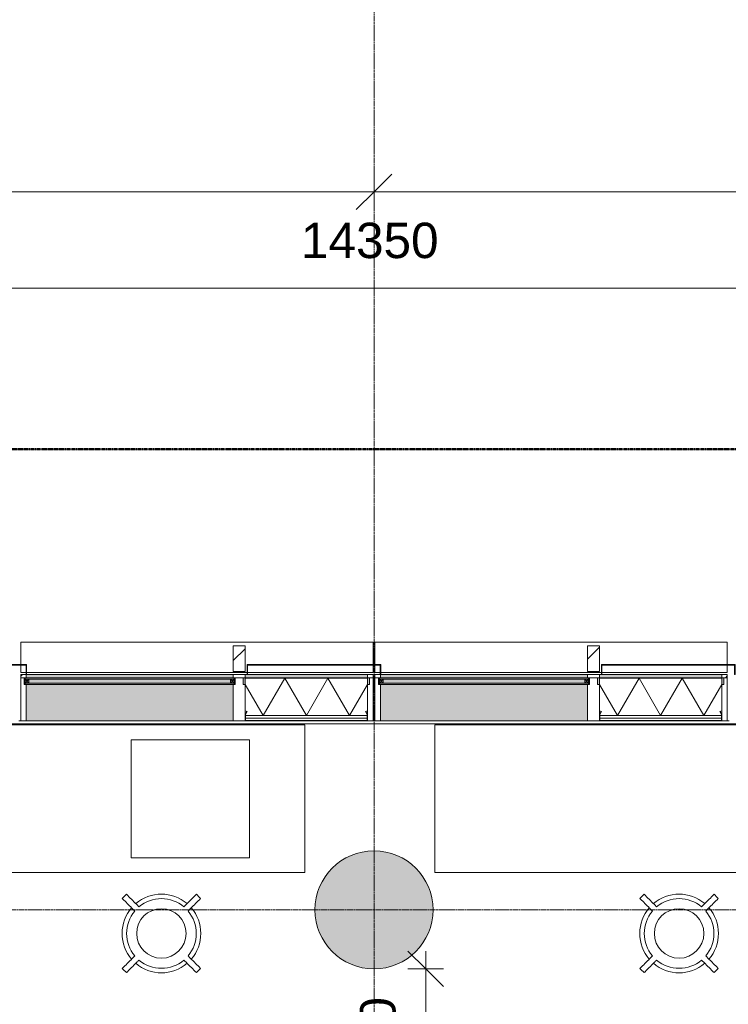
# Model space of a CAD drawing. Header units: millimetres. Extents: x -281 to 121694, y -16481 to 65128.
# Tile 254 of 256: x 15400 to 19000, y 55120 to 60124. Entities that reach past the tile are written whole.
import ezdxf

# ---------------------------------------------------------------- set-up
doc = ezdxf.new("R2010")
doc.units = ezdxf.units.MM
doc.linetypes.add('Grid Line', pattern=[12, 6, -2, 2, -2])
doc.linetypes.add('NLRS_Dash-0_6mm_Space-0_6mm_cpz', pattern=[1.2, 0.6, -0.6])
for name, color, linetype, lineweight in [('A--L$01A__Algemeen', 7, 'Continuous', 5), ('A--L$07A__Stramien', 1, 'Continuous', 5), ('A--L21__Buitenwanden', 3, 'Continuous', 5), ('A--L28__Hoofddraagconstructies', 3, 'Continuous', 5), ('A--L3__Afbouw', 2, 'Continuous', 5), ('A--L82__LosseGebruikersInvent', 1, 'Continuous', 5), ('A--L8__LosseInventaris', 1, 'Continuous', 5), ('A--M$01A__Algemeen', 1, 'Continuous', 5), ('A--M$01A__Algemeen-100', 1, 'Continuous', 5), ('Specialty Equipment', 1, 'Continuous', 5)]:
    doc.layers.add(name, color=color, linetype=linetype, lineweight=lineweight)
doc.styles.add('Arial_2', font='arial.ttf', dxfattribs={"height": 180})
doc.dimstyles.new('1_8mm', dxfattribs={"dimscale": 304.8, "dimtxt": 183.646692, "dimasz": 0.590551, "dimexe": 0.295276, "dimexo": 0.0625, "dimgap": 0.328084, "dimtad": 1, "dimdec": 0, "dimzin": 0, "dimdsep": 46, "dimtxsty": 'Arial_2', "dimblk1": 'OBLIQUE', "dimblk2": 'OBLIQUE', "dimsah": 1, "dimcen": 0.09, "dimdle": 0.295276, "dimazin": 0, "dimtfac": 1, "dimtdec": 4, "dimtix": 1, "dimtmove": 0, "dimatfit": 3, "dimfxl": 0.295276, "dimfxlon": 1, "dimtvp": 1, "dimtolj": 1, "dimtzin": 0, "dimarcsym": 2})
pattern_1 = [(225, (16300, 56797), (449.013, -449.013), []), (225, (16141.25, 56797), (6e-14, -898.0256), []), (225, (16458.75, 56797), (6e-14, -898.0256), [])]
pattern_2 = [(225, (18100, 56797), (449.013, -449.013), []), (225, (17941.25, 56797), (6e-14, -898.0256), []), (225, (18258.75, 56797), (6e-14, -898.0256), [])]

# ---------------------------------------------------------------- blocks, each defined once
blk = doc.blocks.new('TBR-B-BWK-C-BES-ARC-R25_rvt-1-L_80_ 13')
at = {"layer": 'A--L28__Hoofddraagconstructies'}
blk.add_hatch(color=21, dxfattribs=at).paths.add_polyline_path([(17200, 55300), (17258.5, 55305.8), (17314.8, 55322.8), (17366.7, 55350.6), (17412.1, 55387.9), (17449.4, 55433.3), (17477.2, 55485.2), (17494.2, 55541.5), (17500, 55600), (17494.2, 55658.5), (17477.2, 55714.8), (17449.4, 55766.7), (17412.1, 55812.1), (17366.7, 55849.4), (17314.8, 55877.2), (17258.5, 55894.2), (17200, 55900), (17141.5, 55894.2), (17085.2, 55877.2), (17033.3, 55849.4), (16987.9, 55812.1), (16950.6, 55766.7), (16922.8, 55714.8), (16905.8, 55658.5), (16900, 55600), (16905.8, 55541.5), (16922.8, 55485.2), (16950.6, 55433.3), (16987.9, 55387.9), (17033.3, 55350.6), (17085.2, 55322.8), (17141.5, 55305.8), (17191.9, 55300.8)])
at = {"layer": 'A--L28__Hoofddraagconstructies', "color": 241, "lineweight": 18}
for start, end in [(0, 180), (180, 360)]:
    blk.add_arc((17200, 55600), 300, start, end, dxfattribs=at)
blk = doc.blocks.new('NLRS_82_FU_UN_lab en spoel tafels_gen_kad - labtafel zonder onderkast dxbxh 750x1500x950-49225036-L_80_ 13')
at = {"layer": 'A--L$01A__Algemeen'}
for p, q in [((750, 262.7), (-750, 262.7)), ((-750, 262.7), (-750, -487.3)), ((750, -487.3), (750, 262.7)), ((-750, -487.3), (750, -487.3))]:
    blk.add_line(p, q, dxfattribs=at)
blk = doc.blocks.new('NLRS_82_FU_UN_lab en spoel tafels_gen_kad - labtafel zonder onderkast dxbxh 750x1800x950-49225046-L_80_ 13')
at = {"layer": 'A--L$01A__Algemeen'}
for p, q in [((900, 262.7), (-900, 262.7)), ((-900, 262.7), (-900, -487.3)), ((900, -487.3), (900, 262.7)), ((-900, -487.3), (900, -487.3))]:
    blk.add_line(p, q, dxfattribs=at)
blk = doc.blocks.new('Rectangular Mullion - gevelband kader-49427915-L_80_ 13')
at = {"layer": 'A--L3__Afbouw'}
for p, q in [((11804.9, 56846.9), (11804.9, 56960)), ((11804.9, 56960), (13594.9, 56960)), ((13594.9, 56960), (13594.9, 56846.8)), ((11804.9, 56807), (11804.9, 56844)), ((11832, 56807), (11804.9, 56807)), ((12955, 56807), (11835, 56807)), ((13594.9, 56807), (12958, 56807)), ((13594.9, 56844), (13594.9, 56807))]:
    blk.add_line(p, q, dxfattribs=at)
blk = doc.blocks.new('NLRS_82_FU_LB_kruk za_emeco_cpz - NLRS_82_FU_LB_kruk za_emeco_cpz_776 hoog-49409176-L_80_ 13')
at = {"layer": 'A--L82__LosseGebruikersInvent'}
for radius, start, end in [(266.9, 131.7779, 138.2221), (200, 49.3282, 130.6718), (177.1, 49.8587, 130.1413), (266.9, 41.7779, 48.2221), (200, 139.3153, 180), (177.1, 139.8587, 180), (125.7, 360, 180), (177.1, 360, 40.1413), (200, 360, 40.6847), (200, 180, 220.6847), (125.7, 180, 360), (177.1, 319.8587, 360), (200, 319.3153, 360), (177.1, 180, 220.1413), (177.1, 229.8587, 310.1413), (266.9, 221.7779, 228.2221), (200, 229.3282, 310.6718), (266.9, 311.7779, 318.2221)]:
    blk.add_arc((0, 0), radius, start, end, dxfattribs=at)
for points, knots in [([(-199, 177.8), (-194.8, 173.6), (-182.1, 160.8), (-165.1, 143.9), (-150.2, 129), (-141.8, 120.5), (-137.5, 116.3), (-135.4, 114.2)], [-1, -1, -1, -1, -0.8, -0.4, -0.2, -0.1, 0, 0, 0, 0]), ([(-114.2, 135.4), (-118.4, 139.6), (-131.2, 152.4), (-152.4, 173.6), (-169.3, 190.5), (-177.8, 199)], [-1, -1, -1, -1, -0.8, -0.4, 0, 0, 0, 0]), ([(177.8, 199), (173.6, 194.8), (160.8, 182.1), (143.9, 165.1), (129, 150.2), (120.5, 141.8), (116.3, 137.5), (114.2, 135.4)], [-1, -1, -1, -1, -0.8, -0.4, -0.2, -0.1, 0, 0, 0, 0]), ([(135.4, 114.2), (139.6, 118.4), (152.4, 131.2), (173.6, 152.4), (190.5, 169.3), (199, 177.8)], [-1, -1, -1, -1, -0.8, -0.4, 0, 0, 0, 0]), ([(-135.4, -114.2), (-139.6, -118.4), (-152.4, -131.2), (-173.6, -152.4), (-190.5, -169.3), (-199, -177.8)], [-1, -1, -1, -1, -0.8, -0.4, 0, 0, 0, 0]), ([(-177.8, -199), (-173.6, -194.8), (-160.8, -182.1), (-143.9, -165.1), (-129, -150.2), (-120.5, -141.8), (-116.3, -137.5), (-114.2, -135.4)], [-1, -1, -1, -1, -0.8, -0.4, -0.2, -0.1, 0, 0, 0, 0]), ([(114.2, -135.4), (118.4, -139.6), (131.2, -152.4), (152.4, -173.6), (169.3, -190.5), (177.8, -199)], [-1, -1, -1, -1, -0.8, -0.4, 0, 0, 0, 0]), ([(199, -177.8), (194.8, -173.6), (182.1, -160.8), (165.1, -143.9), (150.2, -129), (141.8, -120.5), (137.5, -116.3), (135.4, -114.2)], [-1, -1, -1, -1, -0.8, -0.4, -0.2, -0.1, 0, 0, 0, 0])]:
    blk.add_open_spline(points, degree=3, knots=knots, dxfattribs=at)
blk = doc.blocks.new('NLRS_82_SE_LB_laboratorium apparaat space reservation_gen_cpz - lab apparaat_tafelniveau-57701588-L_80_ 13')
at = {"layer": 'A--L8__LosseInventaris', "linetype": 'NLRS_Dash-0_6mm_Space-0_6mm_cpz'}
for p, q in [((-300, 300), (300, 300)), ((-300, 300), (-300, -300)), ((300, 300), (300, -300)), ((-300, -300), (300, -300))]:
    blk.add_line(p, q, dxfattribs=at)
at = {"layer": 'Specialty Equipment'}
for p, q in [((300, 300), (-300, 300)), ((-300, 300), (-300, -300)), ((300, -300), (300, 300)), ((-300, -300), (300, -300))]:
    blk.add_line(p, q, dxfattribs=at)
blk = doc.blocks.new('NLRS_41_GM_LB_zetwerk gevel_gen_cpz - NLRS_41_12_05_GM_zetwerk gevel_gen_cpz-61878305-L_80_ 13')
at = {"layer": 'A--L$01A__Algemeen'}
for p, q in [((-377, 0), (-380, 0)), ((-380, 0), (-380, -50)), ((-377, -47), (-377, 0)), ((300, 0), (297, 0)), ((297, 0), (297, -47)), ((300, -50), (300, 0)), ((-380, -50), (300, -50)), ((297, -47), (-377, -47))]:
    blk.add_line(p, q, dxfattribs=at)
blk = doc.blocks.new('NLRS_21_GM_LB_element gevel_gen_cpz - NLRS_21_13_08_elementgevel element_gen_cpz-V482-L_80_ 13')
at = {"layer": 'A--L$01A__Algemeen'}
h = blk.add_hatch(dxfattribs=at)
h.set_pattern_fill('FP_248', color=256, style=0, pattern_type=2)
h.set_pattern_definition(pattern_1)
h.paths.add_polyline_path([(-250, 237), (-862.5, 237), (-862.5, 235), (-250, 235)])
h.paths.add_polyline_path([(-247, 232), (-247, 205.8), (-245, 205.8), (-245, 232)])
h.paths.add_polyline_path([(-867.5, 232), (-867.5, 205.8), (-865.5, 205.8), (-865.5, 232)])
h.paths.add_polyline_path([(-865.1, 204.3), (-866.8, 203.3), (-858.1, 188.2), (-856.3, 189.2)])
h.paths.add_polyline_path([(-247.4, 204.3), (-256.2, 189.2), (-254.4, 188.2), (-245.7, 203.3)])
h = blk.add_hatch(dxfattribs=at)
h.set_pattern_fill('FP_247', color=256, style=0, pattern_type=2)
h.set_pattern_definition([(225, (16300, 56797), (42.426407, -42.426407), []), (315, (16300, 56797), (42.426407, 42.426407), [])])
h.paths.add_polyline_path([(-245, 204.5), (-254.4, 188.2), (-245.7, 185.7), (-245, 185.7)])
for points in [[(867.5, 237), (-185, 237), (-185, 52), (867.5, 52), (867.5, 210.7)], [(-877.5, 52), (-877.5, 17), (-235, 17), (-235, 52), (-245, 52), (-245, 20), (-867.5, 20), (-867.5, 52)]]:
    blk.add_hatch(color=256, dxfattribs=at).paths.add_polyline_path(points)
h = blk.add_hatch(dxfattribs=at)
h.set_pattern_fill('FP_248', color=256, style=0, pattern_type=2)
h.set_pattern_definition(pattern_1)
h.paths.add_polyline_path([(-245, 17), (-245, 0), (-185, 0), (-185, 17), (-190, 17)])
h.paths.add_polyline_path([(867.5, 17), (867.5, 0), (895, 0), (895, 17), (872.5, 17)])
h.paths.add_polyline_path([(-867.5, 17), (-895, 17), (-895, 0), (-867.5, 0)])
h = blk.add_hatch(color=256, dxfattribs=at)
h.paths.add_polyline_path([(-518.6, 17), (-867.5, 17), (-867.5, 0), (-245, 0), (-245, 17), (-258, 17)])
h.paths.add_polyline_path([(601.5, 17), (-185, 17), (-185, 0), (867.5, 0), (867.5, 17)])
for p, q in [((-867.5, 237), (-895, 237)), ((-895, 237), (-895, 17)), ((-862.5, 237), (-867.5, 237)), ((-867.5, 237), (-867.5, 232)), ((-867.5, 232), (-867.5, 205.8)), ((-775.6, 210), (-867.5, 50.9)), ((-867.5, 205.8), (-867.5, 204.5)), ((-867.5, 204.5), (-867.5, 205.8)), ((-867.5, 204.5), (-867.5, 185.7)), ((-866.8, 203.3), (-858.1, 188.2)), ((-865.5, 205.8), (-865.5, 232)), ((-247, 222.5), (-865.5, 222.5)), ((-247, 210), (-865.5, 210)), ((-865.5, 210), (-247, 210)), ((-856.3, 189.2), (-865.1, 204.3)), ((-250, 237), (-862.5, 237)), ((-862.5, 235), (-250, 235)), ((-775.6, 210), (-665.9, 20)), ((-556.2, 210), (-665.9, 20)), ((-556.2, 210), (-446.6, 20)), ((-336.9, 210), (-446.6, 20)), ((-336.9, 210), (-245, 50.9)), ((-247.4, 204.3), (-256.2, 189.2)), ((-254.4, 188.2), (-245.7, 203.3)), ((-245, 237), (-250, 237)), ((-247, 232), (-247, 205.8)), ((-245, 232), (-245, 237)), ((-185, 237), (-245, 237)), ((-245, 205.8), (-245, 232)), ((-245, 204.5), (-245, 205.8)), ((-245, 205.8), (-245, 204.5)), ((-245, 185.7), (-245, 204.5)), ((-185, 52), (-185, 237)), ((-185, 237), (867.5, 237)), ((895, 237), (867.5, 237)), ((867.5, 237), (867.5, 52)), ((895, 17), (895, 237)), ((-867.5, 185.7), (-867.5, 20)), ((-867.5, 20), (-867.5, 185.7)), ((-858.1, 188.2), (-856.3, 189.2)), ((-256.2, 189.2), (-254.4, 188.2)), ((-245, 20), (-245, 185.7)), ((-245, 185.7), (-245, 20)), ((-877.5, 52), (-867.5, 52)), ((-877.5, 17), (-877.5, 52)), ((-245, 52), (-235, 52)), ((-235, 52), (-235, 17)), ((-195, 17), (-195, 52)), ((-195, 52), (-190, 52)), ((872.5, 52), (877.5, 52)), ((877.5, 52), (877.5, 17)), ((-895, 17), (-877.5, 17)), ((-867.5, 17), (-895, 17)), ((-895, 17), (-895, 0)), ((-895, 0), (-867.5, 0)), ((-867.5, 20), (-245, 20)), ((-245, 20), (-867.5, 20)), ((-867.5, 0), (-867.5, 17)), ((-867.5, 17), (-245, 17)), ((-258, 0), (-867.5, 0)), ((-245, 0), (-255, 0)), ((-190, 17), (-245, 17)), ((-245, 17), (-245, 0)), ((-245, 0), (-185, 0)), ((-235, 17), (-195, 17)), ((-185, 0), (-185, 17)), ((865, 0), (-185, 0)), ((867.5, 17), (867.5, 0)), ((867.5, 0), (895, 0)), ((895, 17), (872.5, 17)), ((877.5, 17), (895, 17)), ((895, 0), (895, 17))]:
    blk.add_line(p, q, dxfattribs=at)
for centre, radius, start, end in [((-862.5, 232), 5, 90, 180), ((-862.5, 205.8), 5, 180, 210), ((-862.5, 232), 3, 90, 180), ((-862.5, 232), 3, 90, 180), ((-862.5, 205.8), 3, 180, 210), ((-250, 232), 5, 0, 90), ((-250, 232), 3, 0, 90), ((-250, 232), 3, 360, 90), ((-250, 205.8), 3, 330, 360), ((-250, 205.8), 5, 330, 0), ((-867.5, 204.5), 18.8, 270, 300), ((-245, 204.5), 18.8, 240, 270)]:
    blk.add_arc(centre, radius, start, end, dxfattribs=at)
blk = doc.blocks.new('NLRS_21_GM_LB_element gevel_gen_cpz - NLRS_21_13_08_elementgevel element_gen_cpz-V483-L_80_ 13')
at = {"layer": 'A--L$01A__Algemeen'}
h = blk.add_hatch(dxfattribs=at)
h.set_pattern_fill('FP_249', color=256, style=0, pattern_type=2)
h.set_pattern_definition(pattern_2)
h.paths.add_polyline_path([(-250, 237), (-862.5, 237), (-862.5, 235), (-250, 235)])
h.paths.add_polyline_path([(-247, 232), (-247, 205.8), (-245, 205.8), (-245, 232)])
h.paths.add_polyline_path([(-865.5, 232), (-867.5, 232), (-867.5, 205.8), (-865.5, 205.8), (-865.5, 210.7)])
h.paths.add_polyline_path([(-865.1, 204.3), (-866.8, 203.3), (-858.1, 188.2), (-856.3, 189.2)])
h.paths.add_polyline_path([(-247.4, 204.3), (-256.2, 189.2), (-254.4, 188.2), (-245.7, 203.3)])
for points in [[(867.5, 237), (-185, 237), (-185, 52), (867.5, 52), (867.5, 210.7)], [(-877.5, 52), (-877.5, 17), (-235, 17), (-235, 52), (-245, 52), (-245, 20), (-867.5, 20), (-867.5, 52)]]:
    blk.add_hatch(color=256, dxfattribs=at).paths.add_polyline_path(points)
h = blk.add_hatch(dxfattribs=at)
h.set_pattern_fill('FP_249', color=256, style=0, pattern_type=2)
h.set_pattern_definition(pattern_2)
h.paths.add_polyline_path([(867.5, 17), (867.5, 0), (895, 0), (895, 17), (872.5, 17)])
h.paths.add_polyline_path([(-190, 17), (-245, 17), (-245, 0), (-185, 0), (-185, 17)])
h.paths.add_polyline_path([(-895, 17), (-895, 0), (-867.5, 0), (-867.5, 17)])
h = blk.add_hatch(color=256, dxfattribs=at)
h.paths.add_polyline_path([(-258, 17), (-867.5, 17), (-867.5, 0), (-245, 0), (-245, 17), (-255, 17)])
h.paths.add_polyline_path([(534.7, 17), (-185, 17), (-185, 0), (867.5, 0), (867.5, 17)])
for p, q in [((-867.5, 237), (-895, 237)), ((-895, 237), (-895, 17)), ((-862.5, 237), (-867.5, 237)), ((-867.5, 237), (-867.5, 232)), ((-867.5, 232), (-867.5, 205.8)), ((-775.6, 210), (-867.5, 50.9)), ((-867.5, 205.8), (-867.5, 204.5)), ((-867.5, 204.5), (-867.5, 205.8)), ((-867.5, 204.5), (-867.5, 185.7)), ((-866.8, 203.3), (-858.1, 188.2)), ((-865.5, 205.8), (-865.5, 232)), ((-247, 222.5), (-865.5, 222.5)), ((-247, 210), (-865.5, 210)), ((-865.5, 210), (-247, 210)), ((-856.3, 189.2), (-865.1, 204.3)), ((-250, 237), (-862.5, 237)), ((-862.5, 235), (-250, 235)), ((-775.6, 210), (-665.9, 20)), ((-556.2, 210), (-665.9, 20)), ((-556.2, 210), (-446.6, 20)), ((-336.9, 210), (-446.6, 20)), ((-336.9, 210), (-245, 50.9)), ((-247.4, 204.3), (-256.2, 189.2)), ((-254.4, 188.2), (-245.7, 203.3)), ((-245, 237), (-250, 237)), ((-247, 232), (-247, 205.8)), ((-245, 232), (-245, 237)), ((-185, 237), (-245, 237)), ((-245, 205.8), (-245, 232)), ((-245, 204.5), (-245, 205.8)), ((-245, 205.8), (-245, 204.5)), ((-245, 185.7), (-245, 204.5)), ((-185, 52), (-185, 237)), ((-185, 237), (867.5, 237)), ((895, 237), (867.5, 237)), ((867.5, 237), (867.5, 52)), ((895, 17), (895, 237)), ((-867.5, 185.7), (-867.5, 20)), ((-867.5, 20), (-867.5, 185.7)), ((-858.1, 188.2), (-856.3, 189.2)), ((-256.2, 189.2), (-254.4, 188.2)), ((-245, 20), (-245, 185.7)), ((-245, 185.7), (-245, 20)), ((-877.5, 52), (-867.5, 52)), ((-877.5, 17), (-877.5, 52)), ((-245, 52), (-235, 52)), ((-235, 52), (-235, 17)), ((-195, 17), (-195, 52)), ((-195, 52), (-190, 52)), ((872.5, 52), (877.5, 52)), ((877.5, 52), (877.5, 17)), ((-895, 17), (-877.5, 17)), ((-867.5, 17), (-895, 17)), ((-895, 17), (-895, 0)), ((-895, 0), (-867.5, 0)), ((-867.5, 20), (-245, 20)), ((-245, 20), (-867.5, 20)), ((-867.5, 0), (-867.5, 17)), ((-867.5, 17), (-245, 17)), ((-258, 0), (-867.5, 0)), ((-245, 0), (-255, 0)), ((-190, 17), (-245, 17)), ((-245, 17), (-245, 0)), ((-245, 0), (-185, 0)), ((-235, 17), (-195, 17)), ((-185, 0), (-185, 17)), ((865, 0), (-185, 0)), ((867.5, 17), (867.5, 0)), ((867.5, 0), (895, 0)), ((895, 17), (872.5, 17)), ((877.5, 17), (895, 17)), ((895, 0), (895, 17))]:
    blk.add_line(p, q, dxfattribs=at)
for centre, radius, start, end in [((-862.5, 232), 5, 90, 180), ((-862.5, 205.8), 5, 180, 210), ((-862.5, 232), 3, 90, 180), ((-862.5, 232), 3, 90, 180), ((-862.5, 205.8), 3, 180, 210), ((-250, 232), 5, 0, 90), ((-250, 232), 3, 0, 90), ((-250, 232), 3, 360, 90), ((-250, 205.8), 3, 330, 360), ((-250, 205.8), 5, 330, 0), ((-867.5, 204.5), 18.8, 270, 300), ((-245, 204.5), 18.8, 240, 270)]:
    blk.add_arc(centre, radius, start, end, dxfattribs=at)
blk = doc.blocks.new('CSWK_double-triple glass panel - CSWK_double-triple glass panel-55895760-L_80_ 13')
at = {"layer": 'A--L$01A__Algemeen'}
for points in [[(20.3, -65), (-531.3, -65), (-531.3, -73), (531.2, -73), (531.2, -65), (393.7, -65)], [(20.3, -92), (-531.3, -92), (-531.3, -100), (531.2, -100), (531.2, -92), (393.7, -92)]]:
    blk.add_hatch(color=256, dxfattribs=at).paths.add_polyline_path(points)
at = {"layer": 'A--L82__LosseGebruikersInvent'}
blk.add_hatch(color=256, dxfattribs=at).paths.add_polyline_path([(531.2, -65), (531.2, -73), (-531.3, -73), (-531.3, -65), (-536.3, -65), (-536.3, -100), (-531.3, -100), (-531.3, -92), (531.2, -92), (531.2, -100), (536.2, -100), (536.2, -65)])
at = {"layer": 'A--L$01A__Algemeen'}
for p, q in [((-531.3, -65), (531.2, -65)), ((-531.3, -73), (-531.3, -65)), ((531.2, -73), (-531.3, -73)), ((-531.3, -73), (-531.3, -92)), ((-512.3, -73), (-531.3, -73)), ((-531.3, -92), (-512.3, -73)), ((-512.3, -92), (-531.3, -73)), ((-531.3, -92), (531.2, -92)), ((-531.3, -100), (-531.3, -92)), ((-531.3, -92), (-512.3, -92)), ((531.2, -100), (-531.3, -100)), ((-512.3, -92), (-512.3, -73)), ((512.2, -73), (512.2, -92)), ((531.2, -73), (512.2, -73)), ((512.2, -92), (531.2, -73)), ((531.2, -92), (512.2, -73)), ((512.2, -92), (531.2, -92)), ((531.2, -65), (531.2, -73)), ((531.2, -92), (531.2, -73)), ((531.2, -92), (531.2, -100))]:
    blk.add_line(p, q, dxfattribs=at)
blk = doc.blocks.new('NLRS_41_GM_LB_vin gevel_gen_cpz - 41_12_XX_vin gevel-V524-L_80_ 13')
at = {"layer": 'A--L$01A__Algemeen'}
h = blk.add_hatch(dxfattribs=at)
h.set_pattern_fill('FP_319', color=256, style=0, pattern_type=2)
h.set_pattern_definition([(225, (16515, 56797), (449.013, -449.013), []), (225, (16356.25, 56797), (6e-14, -898.0256), []), (225, (16673.75, 56797), (6e-14, -898.0256), [])])
h.paths.add_polyline_path([(-30, -15), (-30, -145), (30, -145), (30, -15)])
for p, q in [((30, -15), (-30, -15)), ((-30, -15), (-30, -145)), ((30, -145), (30, -15)), ((-30, -145), (30, -145))]:
    blk.add_line(p, q, dxfattribs=at)
blk = doc.blocks.new('NLRS_41_GM_LB_vin gevel_gen_cpz - 41_12_XX_vin gevel-V525-L_80_ 13')
at = {"layer": 'A--L$01A__Algemeen'}
h = blk.add_hatch(dxfattribs=at)
h.set_pattern_fill('FP_320', color=256, style=0, pattern_type=2)
h.set_pattern_definition([(225, (18315, 56797), (449.013, -449.013), []), (225, (18156.25, 56797), (6e-14, -898.0256), []), (225, (18473.75, 56797), (6e-14, -898.0256), [])])
h.paths.add_polyline_path([(30, -15), (-30, -15), (-30, -145), (30, -145)])
for p, q in [((30, -15), (-30, -15)), ((-30, -15), (-30, -145)), ((30, -145), (30, -15)), ((-30, -145), (30, -145))]:
    blk.add_line(p, q, dxfattribs=at)
blk = doc.blocks.new('DIMBLOCK14-L_80_ 13')
at = {"layer": 'A--M$01A__Algemeen-100'}
for p, q in [((10000, 59248.9), (10090, 59338.9)), ((10000, 59248.9), (10000, 59338.9)), ((17200, 59248.9), (17290, 59338.9)), ((17200, 59248.9), (17200, 59338.9)), ((10000, 59248.9), (9910, 59158.9)), ((10000, 59248.9), (17200, 59248.9)), ((10000, 59248.9), (10000, 59158.9)), ((17200, 59248.9), (17110, 59158.9)), ((17200, 59248.9), (17200, 59158.9))]:
    blk.add_line(p, q, dxfattribs=at)
at = {"layer": 'A--M$01A__Algemeen-100', "color": 0, "insert": (13323.1, 59582.5), "char_height": 180, "width": 664.518, "attachment_point": 1, "line_spacing_factor": 0.941778, "style": 'Arial_2'}
blk.add_mtext('7200', dxfattribs=at)
blk = doc.blocks.new('_Oblique')
at = {"color": 0, "linetype": 'ByBlock', "lineweight": -2}
blk.add_line((-0.5, -0.5), (0.5, 0.5), dxfattribs=at)
blk = doc.blocks.new('DIMBLOCK15-L_80_ 13')
at = {"layer": 'A--M$01A__Algemeen-100'}
for p, q in [((17200, 59248.9), (17290, 59338.9)), ((17200, 59248.9), (17200, 59338.9)), ((24400, 59248.9), (24490, 59338.9)), ((24400, 59248.9), (24400, 59338.9)), ((17200, 59248.9), (17110, 59158.9)), ((17200, 59248.9), (24400, 59248.9)), ((17200, 59248.9), (17200, 59158.9)), ((24400, 59248.9), (24310, 59158.9)), ((24400, 59248.9), (24400, 59158.9))]:
    blk.add_line(p, q, dxfattribs=at)
at = {"layer": 'A--M$01A__Algemeen-100', "color": 0, "insert": (20523.1, 59582.5), "char_height": 180, "width": 664.518, "attachment_point": 1, "line_spacing_factor": 0.941778, "style": 'Arial_2'}
blk.add_mtext('7200', dxfattribs=at)
blk = doc.blocks.new('DIMBLOCK49-L_80_ 13')
at = {"layer": 'A--M$01A__Algemeen-100'}
for p, q in [((10000, 58758.9), (10090, 58848.9)), ((10000, 58758.9), (10000, 58848.9)), ((24350, 58758.9), (24440, 58848.9)), ((24350, 58758.9), (24350, 58848.9)), ((10000, 58758.9), (9910, 58668.9)), ((10000, 58758.9), (24350, 58758.9)), ((10000, 58758.9), (10000, 58668.9)), ((24350, 58758.9), (24260, 58668.9)), ((24350, 58758.9), (24350, 58668.9))]:
    blk.add_line(p, q, dxfattribs=at)
at = {"layer": 'A--M$01A__Algemeen-100', "color": 0, "insert": (16828.9, 59092.5), "char_height": 180, "width": 830.648, "attachment_point": 1, "line_spacing_factor": 0.941778, "style": 'Arial_2'}
blk.add_mtext('14350', dxfattribs=at)
blk = doc.blocks.new('DIMBLOCK136-L_80_ 13')
at = {"layer": 'A--M$01A__Algemeen-100'}
for p, q in [((17462.7, 55300), (17372.7, 55390)), ((17462.7, 55390), (17462.7, 54499.5)), ((17462.7, 55300), (17372.7, 55300)), ((17462.7, 55300), (17552.7, 55210)), ((17462.7, 55300), (17552.7, 55300)), ((17462.7, 54589.5), (17372.7, 54679.5)), ((17462.7, 54589.5), (17372.7, 54589.5)), ((17462.7, 54589.5), (17552.7, 54499.5)), ((17462.7, 54589.5), (17552.7, 54589.5))]:
    blk.add_line(p, q, dxfattribs=at)
at = {"layer": 'A--M$01A__Algemeen-100', "color": 0, "insert": (17129, 54737.1), "char_height": 180, "width": 498.389, "attachment_point": 1, "rotation": 90, "line_spacing_factor": 0.941778, "style": 'Arial_2'}
blk.add_mtext('710', dxfattribs=at)

msp = doc.modelspace()

# ---------------------------------------------------------------- linework, layer by layer
at = {"layer": 'A--L$01A__Algemeen', "linetype": 'NLRS_Dash-0_6mm_Space-0_6mm_cpz', "lineweight": 50}
msp.add_line((33332.7, 57941.2), (8622.5, 57941.2), dxfattribs=at)
at = {"layer": 'A--L$07A__Stramien', "linetype": 'Grid Line'}
for p, q in [((17200, 64428.4), (17200, 5044.8)), ((100373, 55600), (-281.1, 55600))]:
    msp.add_line(p, q, dxfattribs=at)
at = {"layer": 'A--L21__Buitenwanden'}
for p, q in [((15395, 56560), (15405, 56560)), ((15432.5, 56560), (16485, 56560)), ((17195, 56560), (17205, 56560)), ((17232.5, 56560), (18285, 56560)), ((18995, 56560), (19005, 56560)), ((25485, 56545), (9355, 56545))]:
    msp.add_line(p, q, dxfattribs=at)

# ---------------------------------------------------------------- block references
at = {"lineweight": 5}
msp.add_blockref('TBR-B-BWK-C-BES-ARC-R25_rvt-1-L_80_ 13', (0, 0), dxfattribs=at)
at = {"layer": 'A--L$01A__Algemeen', "rotation": 180}
for name, p in [('NLRS_41_GM_LB_vin gevel_gen_cpz - 41_12_XX_vin gevel-V524-L_80_ 13', (16515, 56797)), ('NLRS_41_GM_LB_vin gevel_gen_cpz - 41_12_XX_vin gevel-V525-L_80_ 13', (18315, 56797)), ('NLRS_41_GM_LB_zetwerk gevel_gen_cpz - NLRS_41_12_05_GM_zetwerk gevel_gen_cpz-61878305-L_80_ 13', (15055, 56797)), ('NLRS_41_GM_LB_zetwerk gevel_gen_cpz - NLRS_41_12_05_GM_zetwerk gevel_gen_cpz-61878305-L_80_ 13', (16855, 56797)), ('NLRS_41_GM_LB_zetwerk gevel_gen_cpz - NLRS_41_12_05_GM_zetwerk gevel_gen_cpz-61878305-L_80_ 13', (18655, 56797)), ('NLRS_21_GM_LB_element gevel_gen_cpz - NLRS_21_13_08_elementgevel element_gen_cpz-V482-L_80_ 13', (16300, 56797)), ('CSWK_double-triple glass panel - CSWK_double-triple glass panel-55895760-L_80_ 13', (15958.8, 56680)), ('NLRS_21_GM_LB_element gevel_gen_cpz - NLRS_21_13_08_elementgevel element_gen_cpz-V483-L_80_ 13', (18100, 56797)), ('CSWK_double-triple glass panel - CSWK_double-triple glass panel-55895760-L_80_ 13', (17758.8, 56680))]:
    msp.add_blockref(name, p, dxfattribs=at)
at = {"layer": 'A--L3__Afbouw'}
for p in [(3600, 0), (5400, 0)]:
    msp.add_blockref('Rectangular Mullion - gevelband kader-49427915-L_80_ 13', p, dxfattribs=at)
at = {"layer": 'A--L82__LosseGebruikersInvent'}
for name, p in [('NLRS_82_FU_UN_lab en spoel tafels_gen_kad - labtafel zonder onderkast dxbxh 750x1500x950-49225036-L_80_ 13', (16099, 56277.3)), ('NLRS_82_FU_UN_lab en spoel tafels_gen_kad - labtafel zonder onderkast dxbxh 750x1800x950-49225046-L_80_ 13', (18409, 56277.3)), ('NLRS_82_FU_LB_kruk za_emeco_cpz - NLRS_82_FU_LB_kruk za_emeco_cpz_776 hoog-49409176-L_80_ 13', (16120, 55480)), ('NLRS_82_FU_LB_kruk za_emeco_cpz - NLRS_82_FU_LB_kruk za_emeco_cpz_776 hoog-49409176-L_80_ 13', (18750, 55480))]:
    msp.add_blockref(name, p, dxfattribs=at)
at = {"layer": 'A--L8__LosseInventaris', "linetype": 'NLRS_Dash-0_6mm_Space-0_6mm_cpz', "rotation": 180}
msp.add_blockref('NLRS_82_SE_LB_laboratorium apparaat space reservation_gen_cpz - lab apparaat_tafelniveau-57701588-L_80_ 13', (16266.8, 56165), dxfattribs=at)

# ---------------------------------------------------------------- dimensions: what is measured, and where the dimension line sits
at = {"layer": 'A--M$01A__Algemeen'}
for base, p1, p2, override, picture, middle in [((17200, 59248.9), (10000, 59338.9), (17200, 59338.9), {"dimpost": '<>', "dimfxl": 7200}, 'DIMBLOCK14-L_80_ 13', (13600, 59440.8)), ((24400, 59248.9), (17200, 59338.9), (24400, 59338.9), {"dimpost": '<>', "dimfxl": 7200}, 'DIMBLOCK15-L_80_ 13', (20800, 59440.8)), ((24350, 58758.9), (10000, 58848.9), (24350, 58668.9), {"dimpost": '<>', "dimfxl": 14351.128875}, 'DIMBLOCK49-L_80_ 13', (17175, 58950.8))]:
    dim = msp.add_linear_dim(base=base, p1=p1, p2=p2, dimstyle='1_8mm', override=override, dxfattribs=at)
    dim.commit()
    dim.dimension.update_dxf_attribs({"geometry": picture, "text_midpoint": middle})
dim = msp.add_linear_dim(base=(17462.6508, 54589.51), p1=(17372.6508, 55300), p2=(17552.6508, 54589.51), angle=90, dimstyle='1_8mm', override={"dimpost": '<>', "dimfxl": 732.936546}, dxfattribs=at)
dim.commit()
dim.dimension.update_dxf_attribs({"geometry": 'DIMBLOCK136-L_80_ 13', "text_midpoint": (17270.7476, 54944.755)})

doc.saveas('drawing.dxf')
